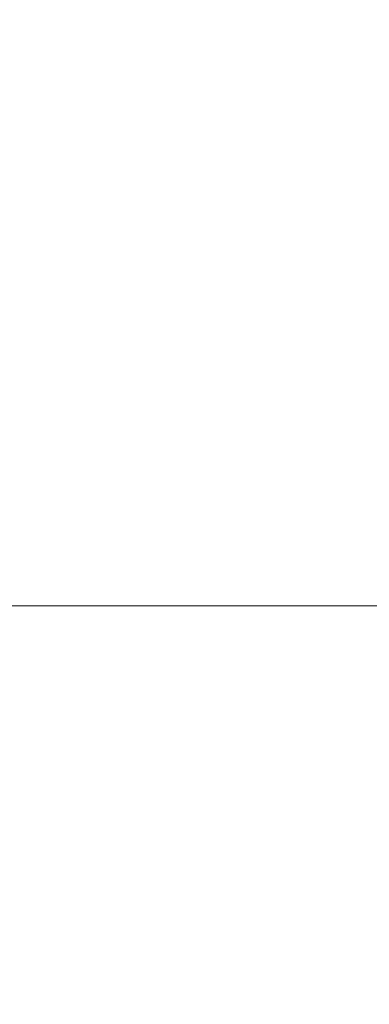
# Model space of a CAD drawing. Header units: centimetres. Extents: x -26 to 27.3, y -25.3 to -23.5.
# Tile 87 of 200: x -8.1665 to -8.1534, y -23.5747 to -23.538. Entities that reach past the tile are written whole.
import ezdxf

# ---------------------------------------------------------------- set-up
doc = ezdxf.new("R2010")
doc.units = ezdxf.units.CM
doc.header["$LTSCALE"] = 2.54
doc.layers.add('Lucido design-1', color=7, linetype='Continuous')

# ---------------------------------------------------------------- blocks, each defined once
blk = doc.blocks.new('Gruppo-4-1')
at = {"color": 7, "linetype": 'Continuous', "lineweight": 9}
for points, invisible_edges in [([(-25.890647, -23.534724, -349.285885), (-25.890647, -23.538247, -349.285049), (27.209353, -23.538247, -349.285049), (27.209353, -23.534724, -349.285885)], 10), ([(-8.153738, -23.534942, -350.072196), (-8.152713, -23.536531, -350.072196), (-8.155825, -23.538447, -350.073923), (-8.156766, -23.536988, -350.073923)], 15), ([(-8.16274, -23.535326, -350.075499), (-8.161722, -23.536533, -350.075499), (-8.164658, -23.538903, -350.076923), (-8.165572, -23.537819, -350.076923)], 15), ([(-8.157768, -23.535571, -350.073923), (-8.156766, -23.536988, -350.073923), (-8.159846, -23.53907, -350.075499), (-8.160757, -23.537782, -350.075499)], 15), ([(-8.166531, -23.536775, -350.076923), (-8.165572, -23.537819, -350.076923), (-8.168442, -23.540345, -350.078192), (-8.169292, -23.53942, -350.078192)], 15), ([(-8.161722, -23.536533, -350.075499), (-8.160757, -23.537782, -350.075499), (-8.163791, -23.540025, -350.076923), (-8.164658, -23.538903, -350.076923)], 15), ([(-8.152713, -23.536531, -350.072196), (-8.151756, -23.538162, -350.072196), (-8.154946, -23.539944, -350.073923), (-8.155825, -23.538447, -350.073923)], 15), ([(-8.156766, -23.536988, -350.073923), (-8.155825, -23.538447, -350.073923), (-8.15899, -23.540396, -350.075499), (-8.159846, -23.53907, -350.075499)], 15), ([(-8.165572, -23.537819, -350.076923), (-8.164658, -23.538903, -350.076923), (-8.167633, -23.541305, -350.078192), (-8.168442, -23.540345, -350.078192)], 15), ([(-8.160757, -23.537782, -350.075499), (-8.159846, -23.53907, -350.075499), (-8.162972, -23.541183, -350.076923), (-8.163791, -23.540025, -350.076923)], 15), ([(27.209353, -23.538899, -349.284894), (27.209353, -23.538247, -349.285049), (-25.890647, -23.538247, -349.285049), (-25.890647, -23.538899, -349.284894)], 10), ([(-8.151756, -23.538162, -350.072196), (-8.150869, -23.539832, -350.072196), (-8.154132, -23.541477, -350.073923), (-8.154946, -23.539944, -350.073923)], 15), ([(-8.155825, -23.538447, -350.073923), (-8.154946, -23.539944, -350.073923), (-8.158191, -23.541757, -350.075499), (-8.15899, -23.540396, -350.075499)], 15), ([(-25.890647, -23.538899, -349.284894), (-25.890647, -23.542525, -349.284197), (27.209353, -23.542525, -349.284197), (27.209353, -23.538899, -349.284894)], 10), ([(-8.164658, -23.538903, -350.076923), (-8.163791, -23.540025, -350.076923), (-8.166865, -23.542299, -350.078192), (-8.167633, -23.541305, -350.078192)], 15), ([(-8.159846, -23.53907, -350.075499), (-8.15899, -23.540396, -350.075499), (-8.162203, -23.542374, -350.076923), (-8.162972, -23.541183, -350.076923)], 15), ([(-8.163791, -23.540025, -350.076923), (-8.162972, -23.541183, -350.076923), (-8.16614, -23.543324, -350.078192), (-8.166865, -23.542299, -350.078192)], 15), ([(-8.154946, -23.539944, -350.073923), (-8.154132, -23.541477, -350.073923), (-8.157451, -23.543151, -350.075499), (-8.158191, -23.541757, -350.075499)], 15), ([(-8.150869, -23.539832, -350.072196), (-8.150053, -23.541538, -350.072196), (-8.153383, -23.543044, -350.073923), (-8.154132, -23.541477, -350.073923)], 15), ([(-8.15899, -23.540396, -350.075499), (-8.158191, -23.541757, -350.075499), (-8.161485, -23.543597, -350.076923), (-8.162203, -23.542374, -350.076923)], 15), ([(-8.162972, -23.541183, -350.076923), (-8.162203, -23.542374, -350.076923), (-8.165459, -23.544379, -350.078192), (-8.16614, -23.543324, -350.078192)], 15), ([(-8.154132, -23.541477, -350.073923), (-8.153383, -23.543044, -350.073923), (-8.156771, -23.544575, -350.075499), (-8.157451, -23.543151, -350.075499)], 15), ([(-8.158191, -23.541757, -350.075499), (-8.157451, -23.543151, -350.075499), (-8.16082, -23.54485, -350.076923), (-8.161485, -23.543597, -350.076923)], 15), ([(-8.166865, -23.542299, -350.078192), (-8.16614, -23.543324, -350.078192), (-8.169343, -23.545489, -350.079304), (-8.169973, -23.544598, -350.079304)], 15), ([(27.209353, -23.54312, -349.284083), (27.209353, -23.542525, -349.284197), (-25.890647, -23.542525, -349.284197), (-25.890647, -23.54312, -349.284083)], 10), ([(-8.162203, -23.542374, -350.076923), (-8.161485, -23.543597, -350.076923), (-8.164823, -23.545462, -350.078192), (-8.165459, -23.544379, -350.078192)], 15), ([(-8.153383, -23.543044, -350.073923), (-8.152702, -23.54464, -350.073923), (-8.156151, -23.546026, -350.075499), (-8.156771, -23.544575, -350.075499)], 15), ([(-25.890647, -23.54312, -349.284083), (-25.890647, -23.546837, -349.283532), (27.209353, -23.546837, -349.283532), (27.209353, -23.54312, -349.284083)], 10), ([(-8.16614, -23.543324, -350.078192), (-8.165459, -23.544379, -350.078192), (-8.168751, -23.546406, -350.079304), (-8.169343, -23.545489, -350.079304)], 15), ([(-8.157451, -23.543151, -350.075499), (-8.156771, -23.544575, -350.075499), (-8.160209, -23.546129, -350.076923), (-8.16082, -23.54485, -350.076923)], 15), ([(-8.161485, -23.543597, -350.076923), (-8.16082, -23.54485, -350.076923), (-8.164234, -23.546571, -350.078192), (-8.164823, -23.545462, -350.078192)], 15), ([(-8.165459, -23.544379, -350.078192), (-8.164823, -23.545462, -350.078192), (-8.168199, -23.547348, -350.079304), (-8.168751, -23.546406, -350.079304)], 15), ([(-8.16082, -23.54485, -350.076923), (-8.160209, -23.546129, -350.076923), (-8.163693, -23.547704, -350.078192), (-8.164234, -23.546571, -350.078192)], 15), ([(-8.156771, -23.544575, -350.075499), (-8.156151, -23.546026, -350.075499), (-8.159652, -23.547433, -350.076923), (-8.160209, -23.546129, -350.076923)], 15), ([(-8.152702, -23.54464, -350.073923), (-8.152089, -23.546265, -350.073923), (-8.155594, -23.547503, -350.075499), (-8.156151, -23.546026, -350.075499)], 15), ([(-8.164823, -23.545462, -350.078192), (-8.164234, -23.546571, -350.078192), (-8.167687, -23.548312, -350.079304), (-8.168199, -23.547348, -350.079304)], 15), ([(-8.156151, -23.546026, -350.075499), (-8.155594, -23.547503, -350.075499), (-8.159152, -23.54876, -350.076923), (-8.159652, -23.547433, -350.076923)], 15), ([(-8.160209, -23.546129, -350.076923), (-8.159652, -23.547433, -350.076923), (-8.1632, -23.548859, -350.078192), (-8.163693, -23.547704, -350.078192)], 15), ([(-8.152089, -23.546265, -350.073923), (-8.151546, -23.547913, -350.073923), (-8.1551, -23.549002, -350.075499), (-8.155594, -23.547503, -350.075499)], 15), ([(-8.164234, -23.546571, -350.078192), (-8.163693, -23.547704, -350.078192), (-8.167216, -23.549297, -350.079304), (-8.167687, -23.548312, -350.079304)], 15), ([(27.209353, -23.547379, -349.283452), (27.209353, -23.546837, -349.283532), (-25.890647, -23.546837, -349.283532), (-25.890647, -23.547379, -349.283452)], 10), ([(-25.890647, -23.547379, -349.283452), (-25.890647, -23.551173, -349.283057), (27.209353, -23.551173, -349.283057), (27.209353, -23.547379, -349.283452)], 10), ([(-8.159652, -23.547433, -350.076923), (-8.159152, -23.54876, -350.076923), (-8.162757, -23.550034, -350.078192), (-8.1632, -23.548859, -350.078192)], 15), ([(-8.163693, -23.547704, -350.078192), (-8.1632, -23.548859, -350.078192), (-8.166788, -23.550301, -350.079304), (-8.167216, -23.549297, -350.079304)], 15), ([(-8.155594, -23.547503, -350.075499), (-8.1551, -23.549002, -350.075499), (-8.158708, -23.550107, -350.076923), (-8.159152, -23.54876, -350.076923)], 15), ([(-8.151546, -23.547913, -350.073923), (-8.151073, -23.549584, -350.073923), (-8.15467, -23.55052, -350.075499), (-8.1551, -23.549002, -350.075499)], 15), ([(-8.1632, -23.548859, -350.078192), (-8.162757, -23.550034, -350.078192), (-8.166402, -23.551322, -350.079304), (-8.166788, -23.550301, -350.079304)], 15), ([(-8.159152, -23.54876, -350.076923), (-8.158708, -23.550107, -350.076923), (-8.162364, -23.551226, -350.078192), (-8.162757, -23.550034, -350.078192)], 15), ([(-8.1551, -23.549002, -350.075499), (-8.15467, -23.55052, -350.075499), (-8.158322, -23.551471, -350.076923), (-8.158708, -23.550107, -350.076923)], 15), ([(-8.151073, -23.549584, -350.073923), (-8.150671, -23.551273, -350.073923), (-8.154305, -23.552056, -350.075499), (-8.15467, -23.55052, -350.075499)], 15), ([(-8.162757, -23.550034, -350.078192), (-8.162364, -23.551226, -350.078192), (-8.166061, -23.552359, -350.079304), (-8.166402, -23.551322, -350.079304)], 15), ([(-8.166788, -23.550301, -350.079304), (-8.166402, -23.551322, -350.079304), (-8.170083, -23.552622, -350.080259), (-8.17041, -23.551756, -350.080259)], 15), ([(-8.158708, -23.550107, -350.076923), (-8.158322, -23.551471, -350.076923), (-8.162021, -23.552434, -350.078192), (-8.162364, -23.551226, -350.078192)], 15), ([(-8.15467, -23.55052, -350.075499), (-8.154305, -23.552056, -350.075499), (-8.157993, -23.552851, -350.076923), (-8.158322, -23.551471, -350.076923)], 15), ([(27.209353, -23.551669, -349.283005), (27.209353, -23.551173, -349.283057), (-25.890647, -23.551173, -349.283057), (-25.890647, -23.551669, -349.283005)], 10), ([(-8.166402, -23.551322, -350.079304), (-8.166061, -23.552359, -350.079304), (-8.169793, -23.553502, -350.080259), (-8.170083, -23.552622, -350.080259)], 15), ([(-8.162364, -23.551226, -350.078192), (-8.162021, -23.552434, -350.078192), (-8.165763, -23.553409, -350.079304), (-8.166061, -23.552359, -350.079304)], 15), ([(-8.158322, -23.551471, -350.076923), (-8.157993, -23.552851, -350.076923), (-8.161731, -23.553656, -350.078192), (-8.162021, -23.552434, -350.078192)], 15), ([(-8.150671, -23.551273, -350.073923), (-8.150341, -23.552977, -350.073923), (-8.154005, -23.553605, -350.075499), (-8.154305, -23.552056, -350.075499)], 15), ([(-25.890647, -23.551669, -349.283005), (-25.890647, -23.555527, -349.28277), (27.209353, -23.555527, -349.28277), (27.209353, -23.551669, -349.283005)], 10), ([(-8.154305, -23.552056, -350.075499), (-8.154005, -23.553605, -350.075499), (-8.157724, -23.554243, -350.076923), (-8.157993, -23.552851, -350.076923)], 15), ([(-8.166061, -23.552359, -350.079304), (-8.165763, -23.553409, -350.079304), (-8.169541, -23.554392, -350.080259), (-8.169793, -23.553502, -350.080259)], 15), ([(-8.162021, -23.552434, -350.078192), (-8.161731, -23.553656, -350.078192), (-8.165511, -23.554471, -350.079304), (-8.165763, -23.553409, -350.079304)], 15), ([(-8.157993, -23.552851, -350.076923), (-8.157724, -23.554243, -350.076923), (-8.161492, -23.554889, -350.078192), (-8.161731, -23.553656, -350.078192)], 15), ([(-8.150341, -23.552977, -350.073923), (-8.150084, -23.554694, -350.073923), (-8.153771, -23.555166, -350.075499), (-8.154005, -23.553605, -350.075499)], 15), ([(-8.165763, -23.553409, -350.079304), (-8.165511, -23.554471, -350.079304), (-8.169326, -23.555293, -350.080259), (-8.169541, -23.554392, -350.080259)], 15), ([(-8.161731, -23.553656, -350.078192), (-8.161492, -23.554889, -350.078192), (-8.165303, -23.555542, -350.079304), (-8.165511, -23.554471, -350.079304)], 15), ([(-8.154005, -23.553605, -350.075499), (-8.153771, -23.555166, -350.075499), (-8.157514, -23.555645, -350.076923), (-8.157724, -23.554243, -350.076923)], 15), ([(-8.165511, -23.554471, -350.079304), (-8.165303, -23.555542, -350.079304), (-8.169151, -23.556202, -350.080259), (-8.169326, -23.555293, -350.080259)], 15), ([(-8.157724, -23.554243, -350.076923), (-8.157514, -23.555645, -350.076923), (-8.161307, -23.556131, -350.078192), (-8.161492, -23.554889, -350.078192)], 15), ([(-8.150084, -23.554694, -350.073923), (-8.149901, -23.55642, -350.073923), (-8.153604, -23.556735, -350.075499), (-8.153771, -23.555166, -350.075499)], 15), ([(-8.161492, -23.554889, -350.078192), (-8.161307, -23.556131, -350.078192), (-8.165142, -23.556622, -350.079304), (-8.165303, -23.555542, -350.079304)], 15), ([(-8.153771, -23.555166, -350.075499), (-8.153604, -23.556735, -350.075499), (-8.157364, -23.557055, -350.076923), (-8.157514, -23.555645, -350.076923)], 15), ([(27.209353, -23.555972, -349.282743), (27.209353, -23.555527, -349.28277), (-25.890647, -23.555527, -349.28277), (-25.890647, -23.555972, -349.282743)], 10), ([(-8.165303, -23.555542, -350.079304), (-8.165142, -23.556622, -350.079304), (-8.169014, -23.557118, -350.080259), (-8.169151, -23.556202, -350.080259)], 15), ([(-8.157514, -23.555645, -350.076923), (-8.157364, -23.557055, -350.076923), (-8.161174, -23.557379, -350.078192), (-8.161307, -23.556131, -350.078192)], 15), ([(-25.890647, -23.555972, -349.282743), (-25.890647, -23.559888, -349.282667), (27.209353, -23.559888, -349.282667), (27.209353, -23.555972, -349.282743)], 8), ([(-8.161307, -23.556131, -350.078192), (-8.161174, -23.557379, -350.078192), (-8.165026, -23.557707, -350.079304), (-8.165142, -23.556622, -350.079304)], 15), ([(-8.165142, -23.556622, -350.079304), (-8.165026, -23.557707, -350.079304), (-8.168915, -23.558038, -350.080259), (-8.169014, -23.557118, -350.080259)], 15), ([(-8.149901, -23.55642, -350.073923), (-8.14979, -23.558152, -350.073923), (-8.153504, -23.55831, -350.075499), (-8.153604, -23.556735, -350.075499)], 15), ([(-8.153604, -23.556735, -350.075499), (-8.153504, -23.55831, -350.075499), (-8.157274, -23.55847, -350.076923), (-8.157364, -23.557055, -350.076923)], 15), ([(-8.161174, -23.557379, -350.078192), (-8.161094, -23.558633, -350.078192), (-8.164957, -23.558797, -350.079304), (-8.165026, -23.557707, -350.079304)], 15), ([(-8.157364, -23.557055, -350.076923), (-8.157274, -23.55847, -350.076923), (-8.161094, -23.558633, -350.078192), (-8.161174, -23.557379, -350.078192)], 15), ([(-8.165026, -23.557707, -350.079304), (-8.164957, -23.558797, -350.079304), (-8.168857, -23.558962, -350.080259), (-8.168915, -23.558038, -350.080259)], 15), ([(-8.157274, -23.55847, -350.076923), (-8.157244, -23.559888, -350.076923), (-8.161067, -23.559888, -350.078192), (-8.161094, -23.558633, -350.078192)], 13), ([(-8.153504, -23.55831, -350.075499), (-8.15347, -23.559888, -350.075499), (-8.157244, -23.559888, -350.076923), (-8.157274, -23.55847, -350.076923)], 13), ([(-8.14979, -23.558152, -350.073923), (-8.149753, -23.559888, -350.073923), (-8.15347, -23.559888, -350.075499), (-8.153504, -23.55831, -350.075499)], 13), ([(-8.164957, -23.558797, -350.079304), (-8.164934, -23.559888, -350.079304), (-8.168837, -23.559888, -350.080259), (-8.168857, -23.558962, -350.080259)], 13), ([(-8.161094, -23.558633, -350.078192), (-8.161067, -23.559888, -350.078192), (-8.164934, -23.559888, -350.079304), (-8.164957, -23.558797, -350.079304)], 13), ([(-8.165875, -24.759888, -350.07955), (-8.168841, -24.759888, -350.080243), (-8.168837, -23.559888, -350.080259)], 10), ([(-8.165875, -24.759888, -350.07955), (-8.168837, -23.559888, -350.080259), (-8.164934, -23.559888, -350.079304)], 9), ([(-8.164934, -23.559888, -350.079304), (-8.164938, -24.759888, -350.079289), (-8.165875, -24.759888, -350.07955)], 9), ([(-8.161902, -24.759888, -350.078446), (-8.164938, -24.759888, -350.079289), (-8.164934, -23.559888, -350.079304)], 10), ([(-8.161902, -24.759888, -350.078446), (-8.164934, -23.559888, -350.079304), (-8.161067, -23.559888, -350.078192)], 9), ([(-8.161067, -23.559888, -350.078192), (-8.161071, -24.759888, -350.078178), (-8.161902, -24.759888, -350.078446)], 9), ([(-8.157982, -24.759888, -350.077181), (-8.161071, -24.759888, -350.078178), (-8.161067, -23.559888, -350.078192)], 10), ([(-8.157982, -24.759888, -350.077181), (-8.161067, -23.559888, -350.078192), (-8.157244, -23.559888, -350.076923)], 9), ([(-8.157244, -23.559888, -350.076923), (-8.157248, -24.759888, -350.076911), (-8.157982, -24.759888, -350.077181)], 9), ([(-8.15412, -24.759888, -350.075757), (-8.157248, -24.759888, -350.076911), (-8.157244, -23.559888, -350.076923)], 10), ([(-8.15412, -24.759888, -350.075757), (-8.157244, -23.559888, -350.076923), (-8.15347, -23.559888, -350.075499)], 9), ([(-8.15347, -23.559888, -350.075499), (-8.153475, -24.759888, -350.075488), (-8.15412, -24.759888, -350.075757)], 9), ([(-8.150323, -24.759888, -350.074176), (-8.153475, -24.759888, -350.075488), (-8.15347, -23.559888, -350.075499)], 10), ([(-8.150323, -24.759888, -350.074176), (-8.15347, -23.559888, -350.075499), (-8.149753, -23.559888, -350.073923)], 9)]:
    blk.add_3dface(points, dxfattribs=dict(at, invisible_edges=invisible_edges))
blk.add_3dface([(-25.890647, -23.559888, -349.282667), (-25.890647, -25.159888, -349.282667), (27.209353, -25.159888, -349.282667), (27.209353, -23.559888, -349.282667)], dxfattribs=at)

msp = doc.modelspace()

# ---------------------------------------------------------------- block references
at = {"layer": 'Lucido design-1', "color": 7}
msp.add_blockref('Gruppo-4-1', (0, 0), dxfattribs=at)

doc.saveas('drawing.dxf')
